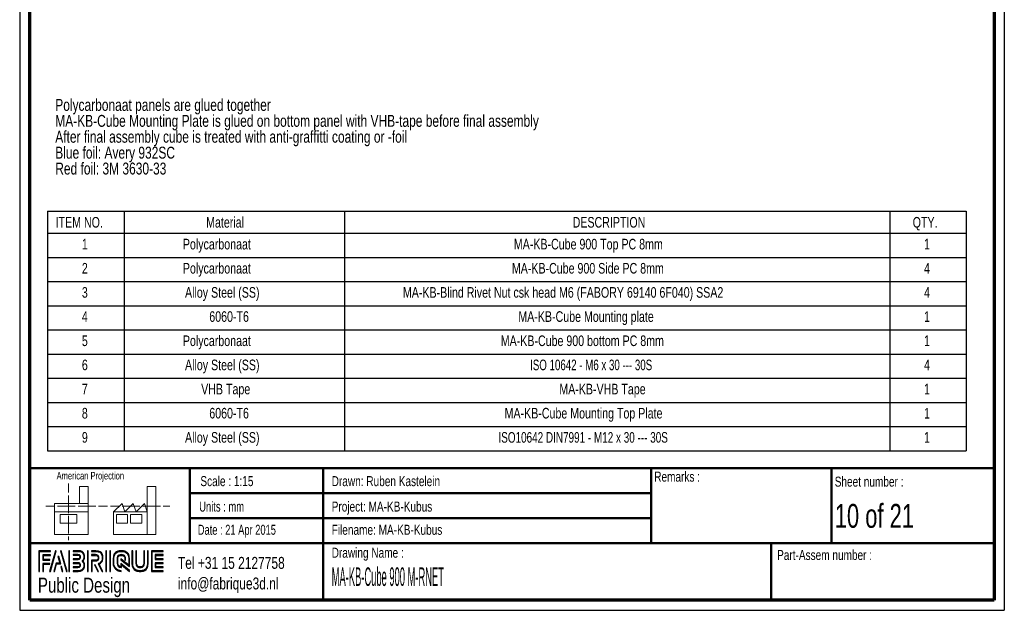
# Paper-space layout 'MA-KB-Cube' of a CAD drawing. Header units: millimetres. Extents: x 7 to 203, y 7 to 289.
# Tile 1 of 5: x 7 to 203, y 7 to 125. Entities that reach past the tile are written whole.
import ezdxf

# ---------------------------------------------------------------- set-up
doc = ezdxf.new("R2010")
doc.units = ezdxf.units.MM
for name, color, linetype in [('FORMAT', 7, 'Continuous'), ('LAYER1', 7, 'Continuous'), ('LAYER2', 7, 'Continuous'), ('LOGO', 7, 'Continuous')]:
    doc.layers.add(name, color=color, linetype=linetype)
doc.styles.add('SLDTEXTSTYLE0', font='TXT', dxfattribs={"width": 0.7})
doc.styles.add('SLDTEXTSTYLE1', font='TXT', dxfattribs={"width": 0.75})
doc.styles.add('SLDTEXTSTYLE12', font='TXT', dxfattribs={"width": 0.6875})
doc.styles.add('SLDTEXTSTYLE13', font='TXT', dxfattribs={"width": 0.685185})
doc.styles.add('SLDTEXTSTYLE3', font='TXT', dxfattribs={"width": 0.694444})
doc.styles.add('SLDTEXTSTYLE4', font='TXT', dxfattribs={"width": 0.37675})

# ---------------------------------------------------------------- blocks, each defined once
blk = doc.blocks.new('SW_TABLEANNOTATION_3')
at = {"layer": 'LOGO', "color": 0}
for p, q in [((0, 0), (0, -4.4)), ((0, 0), (15.27, 0)), ((15.27, 0), (15.27, -4.4)), ((15.27, 0), (59.25, 0)), ((59.25, 0), (59.25, -4.4)), ((59.25, 0), (168.08, 0)), ((168.08, 0), (168.08, -4.4)), ((168.08, 0), (183.35, 0)), ((183.35, 0), (183.35, -4.4)), ((0, -4.4), (15.27, -4.4)), ((0, -4.4), (0, -9.23)), ((15.27, -4.4), (59.25, -4.4)), ((15.27, -4.4), (15.27, -9.23)), ((59.25, -4.4), (168.08, -4.4)), ((59.25, -4.4), (59.25, -9.23)), ((168.08, -4.4), (183.35, -4.4)), ((168.08, -4.4), (168.08, -9.23)), ((183.35, -4.4), (183.35, -9.23)), ((0, -9.23), (0, -14.05)), ((0, -9.23), (15.27, -9.23)), ((15.27, -9.23), (15.27, -14.05)), ((15.27, -9.23), (59.25, -9.23)), ((59.25, -9.23), (59.25, -14.05)), ((59.25, -9.23), (168.08, -9.23)), ((168.08, -9.23), (168.08, -14.05)), ((168.08, -9.23), (183.35, -9.23)), ((183.35, -9.23), (183.35, -14.05)), ((0, -14.05), (0, -18.87)), ((0, -14.05), (15.27, -14.05)), ((15.27, -14.05), (15.27, -18.87)), ((15.27, -14.05), (59.25, -14.05)), ((59.25, -14.05), (59.25, -18.87)), ((59.25, -14.05), (168.08, -14.05)), ((168.08, -14.05), (168.08, -18.87)), ((168.08, -14.05), (183.35, -14.05)), ((183.35, -14.05), (183.35, -18.87)), ((0, -18.87), (0, -23.69)), ((0, -18.87), (15.27, -18.87)), ((15.27, -18.87), (15.27, -23.69)), ((15.27, -18.87), (59.25, -18.87)), ((59.25, -18.87), (59.25, -23.69)), ((59.25, -18.87), (168.08, -18.87)), ((168.08, -18.87), (168.08, -23.69)), ((168.08, -18.87), (183.35, -18.87)), ((183.35, -18.87), (183.35, -23.69)), ((0, -23.69), (0, -28.52)), ((0, -23.69), (15.27, -23.69)), ((15.27, -23.69), (15.27, -28.52)), ((15.27, -23.69), (59.25, -23.69)), ((59.25, -23.69), (59.25, -28.52)), ((59.25, -23.69), (168.08, -23.69)), ((168.08, -23.69), (168.08, -28.52)), ((168.08, -23.69), (183.35, -23.69)), ((183.35, -23.69), (183.35, -28.52)), ((0, -28.52), (0, -33.34)), ((0, -28.52), (15.27, -28.52)), ((15.27, -28.52), (15.27, -33.34)), ((15.27, -28.52), (59.25, -28.52)), ((59.25, -28.52), (59.25, -33.34)), ((59.25, -28.52), (168.08, -28.52)), ((168.08, -28.52), (168.08, -33.34)), ((168.08, -28.52), (183.35, -28.52)), ((183.35, -28.52), (183.35, -33.34)), ((0, -33.34), (0, -38.16)), ((0, -33.34), (15.27, -33.34)), ((15.27, -33.34), (15.27, -38.16)), ((15.27, -33.34), (59.25, -33.34)), ((59.25, -33.34), (59.25, -38.16)), ((59.25, -33.34), (168.08, -33.34)), ((168.08, -33.34), (168.08, -38.16)), ((168.08, -33.34), (183.35, -33.34)), ((183.35, -33.34), (183.35, -38.16)), ((0, -38.16), (0, -42.98)), ((0, -38.16), (15.27, -38.16)), ((15.27, -38.16), (15.27, -42.98)), ((15.27, -38.16), (59.25, -38.16)), ((59.25, -38.16), (59.25, -42.98)), ((59.25, -38.16), (168.08, -38.16)), ((168.08, -38.16), (168.08, -42.98)), ((168.08, -38.16), (183.35, -38.16)), ((183.35, -38.16), (183.35, -42.98)), ((0, -42.98), (0, -47.8)), ((0, -42.98), (15.27, -42.98)), ((15.27, -42.98), (15.27, -47.8)), ((15.27, -42.98), (59.25, -42.98)), ((59.25, -42.98), (59.25, -47.8)), ((59.25, -42.98), (168.08, -42.98)), ((168.08, -42.98), (168.08, -47.8)), ((168.08, -42.98), (183.35, -42.98)), ((183.35, -42.98), (183.35, -47.8)), ((0, -47.8), (15.27, -47.8)), ((15.27, -47.8), (59.25, -47.8)), ((59.25, -47.8), (168.08, -47.8)), ((168.08, -47.8), (183.35, -47.8))]:
    blk.add_line(p, q, dxfattribs=at)
at = {"layer": 'LOGO', "color": 0, "attachment_point": 1}
for s, insert, char_height, style in [('ITEM NO.', (1.61, -1.14), 2.117, 'SLDTEXTSTYLE1'), ('Material', (31.65, -1.14), 2.117, 'SLDTEXTSTYLE1'), ('DESCRIPTION', (104.8, -1.14), 2.1167, 'SLDTEXTSTYLE1'), ('QTY.', (172.66, -1.14), 2.117, 'SLDTEXTSTYLE1'), ('1', (6.85, -5.5), 2.12, 'SLDTEXTSTYLE1'), ('Polycarbonaat', (27.01, -5.5), 2.1167, 'SLDTEXTSTYLE1'), ('MA-KB-Cube 900 Top PC 8mm', (93.06, -5.5), 2.1167, 'SLDTEXTSTYLE1'), ('1', (174.93, -5.5), 2.12, 'SLDTEXTSTYLE1'), ('2', (6.85, -10.32), 2.12, 'SLDTEXTSTYLE1'), ('Polycarbonaat', (27.01, -10.32), 2.1167, 'SLDTEXTSTYLE1'), ('MA-KB-Cube 900 Side PC 8mm', (92.67, -10.32), 2.1167, 'SLDTEXTSTYLE1'), ('4', (174.93, -10.32), 2.12, 'SLDTEXTSTYLE1'), ('3', (6.85, -15.14), 2.12, 'SLDTEXTSTYLE1'), ('Alloy Steel (SS)', (27.44, -15.14), 2.1167, 'SLDTEXTSTYLE1'), ('MA-KB-Blind Rivet Nut csk head M6 (FABORY 69140 6F040) SSA2', (70.92, -15.14), 2.1167, 'SLDTEXTSTYLE1'), ('4', (174.93, -15.14), 2.12, 'SLDTEXTSTYLE1'), ('4', (6.85, -19.96), 2.12, 'SLDTEXTSTYLE1'), ('6060-T6', (32.28, -19.96), 2.117, 'SLDTEXTSTYLE1'), ('MA-KB-Cube Mounting plate', (93.96, -19.96), 2.1167, 'SLDTEXTSTYLE1'), ('1', (174.93, -19.96), 2.12, 'SLDTEXTSTYLE1'), ('5', (6.85, -24.79), 2.12, 'SLDTEXTSTYLE1'), ('Polycarbonaat', (27.01, -24.79), 2.1167, 'SLDTEXTSTYLE1'), ('MA-KB-Cube 900 bottom PC 8mm', (90.45, -24.79), 2.1167, 'SLDTEXTSTYLE1'), ('1', (174.93, -24.79), 2.12, 'SLDTEXTSTYLE1'), ('Alloy Steel (SS)', (27.44, -29.61), 2.1167, 'SLDTEXTSTYLE1'), ('6', (6.85, -29.61), 2.12, 'SLDTEXTSTYLE1'), ('ISO 10642 - M6 x 30 --- 30S', (96.31, -29.61), 2.1167, 'SLDTEXTSTYLE13'), ('4', (174.93, -29.61), 2.12, 'SLDTEXTSTYLE1'), ('7', (6.85, -34.43), 2.12, 'SLDTEXTSTYLE1'), ('VHB Tape', (30.66, -34.43), 2.117, 'SLDTEXTSTYLE1'), ('MA-KB-VHB Tape', (102.14, -34.43), 2.1167, 'SLDTEXTSTYLE1'), ('1', (174.93, -34.43), 2.12, 'SLDTEXTSTYLE1'), ('8', (6.85, -39.25), 2.12, 'SLDTEXTSTYLE1'), ('6060-T6', (32.28, -39.25), 2.117, 'SLDTEXTSTYLE1'), ('MA-KB-Cube Mounting Top Plate', (91.22, -39.25), 2.1167, 'SLDTEXTSTYLE1'), ('1', (174.93, -39.25), 2.12, 'SLDTEXTSTYLE1'), ('9', (6.85, -44.08), 2.12, 'SLDTEXTSTYLE1'), ('Alloy Steel (SS)', (27.44, -44.08), 2.1167, 'SLDTEXTSTYLE1'), ('ISO10642 DIN7991 - M12 x 30 --- 30S', (89.99, -44.08), 2.1167, 'SLDTEXTSTYLE0'), ('1', (174.93, -44.08), 2.12, 'SLDTEXTSTYLE1')]:
    blk.add_mtext(s, dxfattribs=dict(at, insert=insert, char_height=char_height, style=style))
blk = doc.blocks.new('SW_NOTE_0_92')
at = {"layer": 'LOGO', "color": 0, "char_height": 2.3813, "attachment_point": 1, "style": 'SLDTEXTSTYLE1'}
for s, insert in [('Polycarbonaat panels are glued together', (0, 3.07)), ('MA-KB-Cube Mounting Plate is glued on bottom panel with VHB-tape before final assembly', (0, -0.11)), ('After final assembly cube is treated with anti-graffitti coating or -foil', (0, -3.28)), ('Blue foil: Avery 932SC', (0, -6.46)), ('Red foil: 3M 3630-33', (0, -9.63))]:
    blk.add_mtext(s, dxfattribs=dict(at, insert=insert))

psp = doc.layouts.new('MA-KB-Cube')

# ---------------------------------------------------------------- hatches: boundary and pattern name
at = {"layer": 'LOGO'}
for points in [[(10.69, 15.13), (10.83, 15.13), (10.83, 19.12), (13.02, 19.12), (13.02, 19.26), (10.69, 19.26)], [(11.59, 17.51), (11.59, 18.34), (13.02, 18.34), (13.02, 18.48), (11.45, 18.48), (11.45, 17.37), (12.89, 17.37), (12.89, 17.51)], [(14.15, 19.28), (14.01, 19.28), (12.83, 15.16), (12.97, 15.16)], [(13.79, 15.16), (14.2, 16.67), (15.04, 16.67), (14.64, 18.16), (14.49, 18.16), (14.86, 16.81), (14.1, 16.81), (13.65, 15.16)], [(16.32, 15.16), (15.14, 19.28), (14.99, 19.28), (16.17, 15.16)], [(16.82, 15.16), (16.82, 19.28), (16.68, 19.28), (16.68, 15.16)], [(20.52, 15.16), (20.52, 19.28), (20.38, 19.28), (20.38, 15.16)], [(24.17, 15.16), (24.17, 19.28), (24.03, 19.28), (24.03, 15.16)], [(24.95, 15.16), (24.95, 19.28), (24.82, 19.28), (24.82, 15.16)], [(34.03, 17.68), (34.03, 18.36), (35.46, 18.36), (35.46, 18.5), (33.89, 18.5), (33.89, 17.54), (35.46, 17.54), (35.46, 17.68)], [(11.59, 15.13), (11.59, 16.59), (12.89, 16.59), (12.89, 16.73), (11.45, 16.73), (11.45, 15.13)], [(15.49, 15.16), (15.21, 16.14), (15.07, 16.14), (15.35, 15.16)], [(22.57, 15.16), (21.91, 16.5), (21.76, 16.5), (22.42, 15.16)], [(35.46, 15.94), (35.46, 16.08), (34.03, 16.08), (34.03, 16.76), (35.46, 16.76), (35.46, 16.9), (33.89, 16.9), (33.89, 15.94)]]:
    psp.add_hatch(color=7, dxfattribs=at).paths.add_polyline_path(points, flags=0)
h = psp.add_hatch(color=7, dxfattribs=at)
edge = h.paths.add_edge_path(flags=0)
edge.add_line((17.53, 15.16), (18.54, 15.16))
edge.add_spline(control_points=[(18.54, 15.16), (19.23, 15.16), (19.8, 15.72), (19.8, 16.42), (19.8, 16.71), (19.68, 16.99), (19.48, 17.22), (19.68, 17.45), (19.8, 17.73), (19.8, 18.02), (19.8, 18.72), (19.23, 19.28), (18.54, 19.28)], knot_values=[0, 0, 0, 0, 1, 2, 3, 4, 5, 6, 7, 8, 9, 10, 10, 10, 10], weights=[1, 1, 1, 1, 1, 1, 1, 1, 1, 1, 1, 1, 1], degree=3, periodic=0)
edge.add_line((18.54, 19.28), (17.53, 19.28))
edge.add_line((17.53, 19.28), (17.53, 19.15))
edge.add_line((17.53, 19.15), (18.54, 19.15))
edge.add_spline(control_points=[(18.54, 19.15), (19.16, 19.15), (19.66, 18.64), (19.66, 18.02), (19.66, 17.75), (19.55, 17.48), (19.34, 17.27)], knot_values=[0, 0, 0, 0, 1, 2, 3, 4, 4, 4, 4], weights=[1, 1, 1, 1, 1, 1, 1], degree=3, periodic=0)
edge.add_line((19.34, 17.27), (19.29, 17.22))
edge.add_line((19.29, 17.22), (19.34, 17.17))
edge.add_spline(control_points=[(19.34, 17.17), (19.55, 16.96), (19.66, 16.69), (19.66, 16.42), (19.66, 15.8), (19.16, 15.29), (18.54, 15.29)], knot_values=[0, 0, 0, 0, 1, 2, 3, 4, 4, 4, 4], weights=[1, 1, 1, 1, 1, 1, 1], degree=3, periodic=0)
edge.add_line((18.54, 15.29), (17.53, 15.29))
edge.add_line((17.53, 15.29), (17.53, 15.16))
h = psp.add_hatch(color=7, dxfattribs=at)
edge = h.paths.add_edge_path(flags=0)
edge.add_line((17.53, 17.54), (18.54, 17.54))
edge.add_spline(control_points=[(18.54, 17.54), (18.79, 17.57), (18.97, 17.78), (18.97, 18.02), (18.97, 18.29), (18.76, 18.51), (18.48, 18.51)], knot_values=[0, 0, 0, 0, 1, 2, 3, 4, 4, 4, 4], weights=[1, 1, 1, 1, 1, 1, 1], degree=3, periodic=0)
edge.add_line((18.48, 18.51), (17.53, 18.51))
edge.add_line((17.53, 18.51), (17.53, 18.37))
edge.add_line((17.53, 18.37), (18.48, 18.37))
edge.add_spline(control_points=[(18.48, 18.37), (18.68, 18.37), (18.83, 18.22), (18.83, 18.02), (18.83, 17.85), (18.7, 17.7), (18.53, 17.68)], knot_values=[0, 0, 0, 0, 1, 2, 3, 4, 4, 4, 4], weights=[1, 1, 1, 1, 1, 1, 1], degree=3, periodic=0)
edge.add_line((18.53, 17.68), (17.53, 17.68))
edge.add_line((17.53, 17.68), (17.53, 17.54))
h = psp.add_hatch(color=7, dxfattribs=at)
edge = h.paths.add_edge_path(flags=0)
edge.add_line((23.29, 15.16), (23.44, 15.16))
edge.add_line((23.44, 15.16), (22.72, 16.63))
edge.add_spline(control_points=[(22.72, 16.63), (23.18, 16.87), (23.47, 17.35), (23.47, 17.87), (23.47, 18.65), (22.84, 19.28), (22.06, 19.28)], knot_values=[0, 0, 0, 0, 1, 2, 3, 4, 4, 4, 4], weights=[1, 1, 1, 1, 1, 1, 1], degree=3, periodic=0)
edge.add_line((22.06, 19.28), (21.17, 19.28))
edge.add_line((21.17, 19.28), (21.17, 19.14))
edge.add_line((21.17, 19.14), (22.06, 19.14))
edge.add_spline(control_points=[(22.06, 19.14), (22.76, 19.14), (23.33, 18.57), (23.33, 17.87), (23.33, 17.38), (23.05, 16.93), (22.6, 16.72)], knot_values=[0, 0, 0, 0, 1, 2, 3, 4, 4, 4, 4], weights=[1, 1, 1, 1, 1, 1, 1], degree=3, periodic=0)
edge.add_line((22.6, 16.72), (22.54, 16.69))
edge.add_line((22.54, 16.69), (23.29, 15.16))
h = psp.add_hatch(color=7, dxfattribs=at)
edge = h.paths.add_edge_path(flags=0)
edge.add_line((21.17, 18.36), (22.01, 18.36))
edge.add_spline(control_points=[(22.01, 18.36), (22.28, 18.36), (22.49, 18.14), (22.49, 17.87), (22.49, 17.6), (22.28, 17.38), (22.01, 17.38)], knot_values=[0, 0, 0, 0, 1, 2, 3, 4, 4, 4, 4], weights=[1, 1, 1, 1, 1, 1, 1], degree=3, periodic=0)
edge.add_line((22.01, 17.38), (21.17, 17.38))
edge.add_line((21.17, 17.38), (21.17, 15.16))
edge.add_line((21.17, 15.16), (21.31, 15.16))
edge.add_line((21.31, 15.16), (21.31, 17.24))
edge.add_line((21.31, 17.24), (22.01, 17.24))
edge.add_spline(control_points=[(22.01, 17.24), (22.35, 17.24), (22.63, 17.52), (22.63, 17.87), (22.63, 18.22), (22.35, 18.5), (22.01, 18.5)], knot_values=[0, 0, 0, 0, 1, 2, 3, 4, 4, 4, 4], weights=[1, 1, 1, 1, 1, 1, 1], degree=3, periodic=0)
edge.add_line((22.01, 18.5), (21.17, 18.5))
edge.add_line((21.17, 18.5), (21.17, 18.36))
h = psp.add_hatch(color=7, dxfattribs=at)
edge = h.paths.add_edge_path(flags=0)
edge.add_line((28.76, 16.14), (28.76, 17.65))
edge.add_spline(control_points=[(28.76, 17.65), (28.76, 18.55), (28.03, 19.28), (27.13, 19.28), (26.23, 19.28), (25.5, 18.55), (25.5, 17.65)], knot_values=[0, 0, 0, 0, 1, 2, 3, 4, 4, 4, 4], weights=[1, 1, 1, 1, 1, 1, 1], degree=3, periodic=0)
edge.add_line((25.5, 17.65), (25.5, 16.79))
edge.add_spline(control_points=[(25.5, 16.79), (25.5, 15.89), (26.23, 15.16), (27.13, 15.16)], knot_values=[1, 1, 1, 1, 2, 2, 2, 2], weights=[1, 1, 1, 1], degree=3, periodic=0)
edge.add_line((27.13, 15.16), (27.13, 15.29))
edge.add_spline(control_points=[(27.13, 15.29), (26.31, 15.29), (25.64, 15.97), (25.64, 16.79)], knot_values=[3, 3, 3, 3, 4, 4, 4, 4], weights=[1, 1, 1, 1], degree=3, periodic=0)
edge.add_line((25.64, 16.79), (25.64, 17.65))
edge.add_spline(control_points=[(25.64, 17.65), (25.64, 18.47), (26.31, 19.14), (27.13, 19.14), (27.95, 19.14), (28.62, 18.47), (28.62, 17.65)], knot_values=[0, 0, 0, 0, 1, 2, 3, 4, 4, 4, 4], weights=[1, 1, 1, 1, 1, 1, 1], degree=3, periodic=0)
edge.add_spline(control_points=[(28.62, 17.65), (28.62, 16.65), (28.62, 16.42), (28.43, 16.57), (27.06, 17.64)], knot_values=[0, 0, 0, 0, 1, 2, 2, 2, 2], weights=[1, 1, 1, 1, 1], degree=3, periodic=0)
edge.add_line((27.06, 17.64), (27.06, 17.47))
edge.add_line((27.06, 17.47), (28.76, 16.14))
h = psp.add_hatch(color=7, dxfattribs=at)
edge = h.paths.add_edge_path(flags=0)
edge.add_line((28.76, 15.16), (28.76, 15.35))
edge.add_line((28.76, 15.35), (27.06, 16.72))
edge.add_line((27.06, 16.72), (27.06, 16.09))
edge.add_spline(control_points=[(27.06, 16.09), (26.7, 16.13), (26.42, 16.42), (26.42, 16.79)], knot_values=[0, 0, 0, 0, 1, 1, 1, 1], weights=[1, 1, 1, 1], degree=3, periodic=0)
edge.add_line((26.42, 16.79), (26.42, 17.65))
edge.add_spline(control_points=[(26.42, 17.65), (26.42, 18.04), (26.74, 18.36), (27.13, 18.36), (27.52, 18.36), (27.84, 18.04), (27.84, 17.65)], knot_values=[0, 0, 0, 0, 1, 2, 3, 4, 4, 4, 4], weights=[1, 1, 1, 1, 1, 1, 1], degree=3, periodic=0)
edge.add_line((27.84, 17.65), (27.84, 17.41))
edge.add_line((27.84, 17.41), (27.98, 17.41))
edge.add_line((27.98, 17.41), (27.98, 17.65))
edge.add_spline(control_points=[(27.98, 17.65), (27.98, 18.12), (27.6, 18.5), (27.13, 18.5), (26.66, 18.5), (26.28, 18.12), (26.28, 17.65)], knot_values=[0, 0, 0, 0, 1, 2, 3, 4, 4, 4, 4], weights=[1, 1, 1, 1, 1, 1, 1], degree=3, periodic=0)
edge.add_line((26.28, 17.65), (26.28, 16.79))
edge.add_spline(control_points=[(26.28, 16.79), (26.28, 16.32), (26.66, 15.94), (27.13, 15.94)], knot_values=[0, 0, 0, 0, 1, 1, 1, 1], weights=[1, 1, 1, 1], degree=3, periodic=0)
edge.add_line((27.13, 15.94), (27.2, 15.94))
edge.add_line((27.2, 15.94), (27.2, 16.44))
edge.add_line((27.2, 16.44), (28.76, 15.16))
h = psp.add_hatch(color=7, dxfattribs=at)
edge = h.paths.add_edge_path(flags=0)
edge.add_line((29.26, 19.28), (29.26, 16.79))
edge.add_spline(control_points=[(29.26, 16.79), (29.26, 15.89), (29.99, 15.16), (30.89, 15.16), (31.79, 15.16), (32.52, 15.89), (32.52, 16.79)], knot_values=[0, 0, 0, 0, 1, 2, 3, 4, 4, 4, 4], weights=[1, 1, 1, 1, 1, 1, 1], degree=3, periodic=0)
edge.add_line((32.52, 16.79), (32.52, 19.28))
edge.add_line((32.52, 19.28), (32.38, 19.28))
edge.add_line((32.38, 19.28), (32.38, 16.79))
edge.add_spline(control_points=[(32.38, 16.79), (32.38, 15.97), (31.71, 15.29), (30.89, 15.29), (30.07, 15.29), (29.4, 15.97), (29.4, 16.79)], knot_values=[0, 0, 0, 0, 1, 2, 3, 4, 4, 4, 4], weights=[1, 1, 1, 1, 1, 1, 1], degree=3, periodic=0)
edge.add_line((29.4, 16.79), (29.4, 19.28))
edge.add_line((29.4, 19.28), (29.26, 19.28))
h = psp.add_hatch(color=7, dxfattribs=at)
edge = h.paths.add_edge_path(flags=0)
edge.add_line((30.04, 19.28), (30.04, 16.79))
edge.add_spline(control_points=[(30.04, 16.79), (30.04, 16.32), (30.42, 15.94), (30.89, 15.94), (31.36, 15.94), (31.74, 16.32), (31.74, 16.79)], knot_values=[0, 0, 0, 0, 1, 2, 3, 4, 4, 4, 4], weights=[1, 1, 1, 1, 1, 1, 1], degree=3, periodic=0)
edge.add_line((31.74, 16.79), (31.74, 19.28))
edge.add_line((31.74, 19.28), (31.6, 19.28))
edge.add_line((31.6, 19.28), (31.6, 16.79))
edge.add_spline(control_points=[(31.6, 16.79), (31.6, 16.4), (31.28, 16.08), (30.89, 16.08), (30.5, 16.08), (30.18, 16.4), (30.18, 16.79)], knot_values=[0, 0, 0, 0, 1, 2, 3, 4, 4, 4, 4], weights=[1, 1, 1, 1, 1, 1, 1], degree=3, periodic=0)
edge.add_line((30.18, 16.79), (30.18, 19.28))
edge.add_line((30.18, 19.28), (30.04, 19.28))
h = psp.add_hatch(color=7, dxfattribs=at)
edge = h.paths.add_edge_path(flags=0)
edge.add_line((35.46, 15.16), (35.46, 15.29))
edge.add_spline(control_points=[(35.46, 15.29), (33.4, 15.29), (33.27, 15.29), (33.27, 15.42), (33.27, 19.01), (33.27, 19.14)], knot_values=[0, 0, 0, 0, 1, 2, 3, 3, 3, 3], weights=[1, 1, 1, 1, 1, 1], degree=3, periodic=0)
edge.add_line((33.27, 19.14), (35.46, 19.14))
edge.add_line((35.46, 19.14), (35.46, 19.28))
edge.add_line((35.46, 19.28), (33.13, 19.28))
edge.add_line((33.13, 19.28), (33.13, 15.16))
edge.add_line((33.13, 15.16), (35.46, 15.16))
h = psp.add_hatch(color=7, dxfattribs=at)
edge = h.paths.add_edge_path(flags=0)
edge.add_line((17.53, 15.93), (18.48, 15.93))
edge.add_spline(control_points=[(18.48, 15.93), (18.75, 15.93), (18.97, 16.15), (18.97, 16.42), (18.97, 16.69), (18.76, 16.9), (18.48, 16.9), (18.48, 16.9), (17.53, 16.9)], knot_values=[0, 0, 0, 0, 1, 2, 3, 4, 5, 6, 6, 6, 6], weights=[1, 1, 1, 1, 1, 1, 1, 1, 1], degree=3, periodic=0)
edge.add_line((17.53, 16.9), (17.53, 16.76))
edge.add_line((17.53, 16.76), (18.48, 16.76))
edge.add_spline(control_points=[(18.48, 16.76), (18.68, 16.76), (18.83, 16.61), (18.83, 16.42), (18.83, 16.22), (18.68, 16.07), (18.48, 16.07)], knot_values=[0, 0, 0, 0, 1, 2, 3, 4, 4, 4, 4], weights=[1, 1, 1, 1, 1, 1, 1], degree=3, periodic=0)
edge.add_line((18.48, 16.07), (17.53, 16.07))
edge.add_line((17.53, 16.07), (17.53, 15.93))

# ---------------------------------------------------------------- linework, layer by layer
at = {"color": 7, "linetype": 'Continuous', "lineweight": 18}
for p, q in [((16.58, 32.68), (16.58, 30.92)), ((20.5, 32.11), (18.82, 32.11)), ((18.82, 32.11), (18.82, 28.74)), ((20.5, 27.05), (20.5, 32.11)), ((32.32, 27.05), (32.32, 32.12)), ((32.32, 32.12), (34, 32.12)), ((34, 32.12), (34, 22.55)), ((16.58, 30.33), (16.58, 28.57)), ((12.09, 28.18), (13.84, 28.18)), ((13.77, 28.74), (13.77, 27.05)), ((13.77, 28.74), (20.5, 28.74)), ((14.42, 28.18), (16.18, 28.18)), ((16.18, 28.18), (17.93, 28.18)), ((16.58, 28.57), (16.58, 26.81)), ((18.52, 28.18), (20.27, 28.18)), ((20.27, 28.18), (22.03, 28.18)), ((22.61, 28.18), (24.37, 28.18)), ((24.98, 28.18), (26.73, 28.18)), ((25.59, 27.05), (27.27, 28.74)), ((27.27, 28.74), (27.84, 27.05)), ((27.32, 28.18), (29.07, 28.18)), ((27.84, 27.05), (29.52, 28.74)), ((29.07, 28.18), (30.83, 28.18)), ((29.52, 28.74), (30.08, 27.05)), ((30.08, 27.05), (31.76, 28.74)), ((31.41, 28.18), (33.17, 28.18)), ((31.76, 28.74), (32.32, 27.05)), ((33.17, 28.18), (34.92, 28.18)), ((35.51, 28.18), (36.81, 28.18)), ((13.77, 27.05), (20.5, 27.05)), ((13.77, 27.05), (13.77, 22.55)), ((14.9, 26.49), (18.26, 26.49)), ((14.9, 24.8), (14.9, 26.49)), ((16.58, 26.22), (16.58, 24.46)), ((18.26, 26.49), (18.26, 24.8)), ((20.5, 27.05), (20.5, 22.55)), ((32.32, 27.05), (25.59, 27.05)), ((25.59, 27.05), (25.59, 22.55)), ((26.15, 26.49), (28.4, 26.49)), ((26.15, 24.81), (26.15, 26.49)), ((28.4, 26.49), (28.4, 24.81)), ((28.96, 26.49), (31.2, 26.49)), ((28.96, 24.81), (28.96, 26.49)), ((31.2, 26.49), (31.2, 24.81)), ((32.32, 27.05), (32.32, 22.55)), ((18.26, 24.8), (14.9, 24.8)), ((16.58, 24.46), (16.58, 22.7)), ((28.4, 24.81), (26.15, 24.81)), ((31.2, 24.81), (28.96, 24.81)), ((13.77, 22.55), (20.5, 22.55)), ((16.58, 22.11), (16.58, 21.42)), ((25.59, 22.55), (32.32, 22.55)), ((32.32, 22.55), (34, 22.55))]:
    psp.add_line(p, q, dxfattribs=at)
at = {"layer": 'LAYER1', "lineweight": 50}
for p, q in [((8.85, 35.78), (201.35, 35.78)), ((40.81, 35.78), (40.81, 20.78)), ((67.43, 35.78), (67.43, 9.39)), ((132.85, 35.78), (132.85, 20.78)), ((168.85, 20.78), (168.85, 35.78)), ((40.81, 30.78), (132.85, 30.78)), ((40.81, 25.78), (132.85, 25.78)), ((8.85, 20.78), (201.35, 20.78)), ((156.81, 9.39), (156.81, 20.78))]:
    psp.add_line(p, q, dxfattribs=at)
at = {"layer": 'LAYER2', "lineweight": 70}
for p, q in [((8.85, 9.39), (8.85, 287.7)), ((201.35, 287.7), (201.35, 9.39)), ((201.35, 9.39), (8.85, 9.39))]:
    psp.add_line(p, q, dxfattribs=at)
at = {"layer": 'LOGO'}
for p, q in [((6.85, 289.02), (6.85, 7.39)), ((203.35, 289.02), (203.35, 7.39)), ((6.85, 7.39), (203.35, 7.39))]:
    psp.add_line(p, q, dxfattribs=at)
at = {"layer": 'LOGO', "color": 7, "linetype": 'Continuous', "lineweight": 25}
for p, q in [((13.02, 19.26), (10.69, 19.26)), ((14.01, 19.28), (12.83, 15.16)), ((12.97, 15.16), (14.15, 19.28))]:
    psp.add_line(p, q, dxfattribs=at)
at = {"layer": 'LOGO', "color": 7, "lineweight": 25}
for p, q in [((10.69, 19.26), (10.69, 15.13)), ((10.83, 19.12), (13.02, 19.12)), ((10.83, 15.13), (10.83, 19.12)), ((13.02, 18.48), (11.45, 18.48)), ((11.45, 18.48), (11.45, 17.37)), ((11.59, 17.51), (11.59, 18.34)), ((11.59, 18.34), (13.02, 18.34)), ((13.02, 19.12), (13.02, 19.26)), ((13.02, 18.34), (13.02, 18.48)), ((14.15, 19.28), (14.01, 19.28)), ((14.64, 18.16), (14.49, 18.16)), ((14.49, 18.16), (14.86, 16.81)), ((15.04, 16.67), (14.64, 18.16)), ((14.99, 19.28), (16.17, 15.16)), ((15.14, 19.28), (14.99, 19.28)), ((16.32, 15.16), (15.14, 19.28)), ((16.68, 19.28), (16.68, 15.16)), ((16.82, 19.28), (16.68, 19.28)), ((16.82, 15.16), (16.82, 19.28)), ((17.53, 19.28), (17.53, 19.15)), ((18.54, 19.28), (17.53, 19.28)), ((17.53, 19.15), (18.54, 19.15)), ((17.53, 18.51), (17.53, 18.37)), ((18.48, 18.51), (17.53, 18.51)), ((17.53, 18.37), (18.48, 18.37)), ((20.38, 19.28), (20.38, 15.16)), ((20.52, 19.28), (20.38, 19.28)), ((20.52, 15.16), (20.52, 19.28)), ((22.06, 19.28), (21.17, 19.28)), ((21.17, 19.28), (21.17, 19.14)), ((21.17, 19.14), (22.06, 19.14)), ((22.01, 18.5), (21.17, 18.5)), ((21.17, 18.5), (21.17, 18.36)), ((22.01, 18.5), (21.17, 18.5)), ((21.17, 18.5), (21.17, 18.36)), ((21.17, 18.36), (22.01, 18.36)), ((21.17, 18.36), (22.01, 18.36)), ((24.03, 19.28), (24.03, 15.16)), ((24.17, 19.28), (24.03, 19.28)), ((24.17, 15.16), (24.17, 19.28)), ((24.82, 19.28), (24.82, 15.16)), ((24.95, 19.28), (24.82, 19.28)), ((24.95, 15.16), (24.95, 19.28)), ((29.4, 19.28), (29.26, 19.28)), ((29.26, 19.28), (29.26, 16.79)), ((29.4, 19.28), (29.26, 19.28)), ((29.26, 19.28), (29.26, 16.79)), ((29.4, 16.79), (29.4, 19.28)), ((29.4, 16.79), (29.4, 19.28)), ((30.18, 19.28), (30.04, 19.28)), ((30.04, 19.28), (30.04, 16.79)), ((30.18, 19.28), (30.04, 19.28)), ((30.04, 19.28), (30.04, 16.79)), ((30.18, 16.79), (30.18, 19.28)), ((30.18, 16.79), (30.18, 19.28)), ((31.6, 19.28), (31.6, 16.79)), ((31.74, 19.28), (31.6, 19.28)), ((31.6, 19.28), (31.6, 16.79)), ((31.74, 19.28), (31.6, 19.28)), ((31.74, 16.79), (31.74, 19.28)), ((31.74, 16.79), (31.74, 19.28)), ((32.38, 19.28), (32.38, 16.79)), ((32.52, 19.28), (32.38, 19.28)), ((32.38, 19.28), (32.38, 16.79)), ((32.52, 19.28), (32.38, 19.28)), ((32.52, 16.79), (32.52, 19.28)), ((32.52, 16.79), (32.52, 19.28)), ((35.46, 19.28), (33.13, 19.28)), ((33.13, 19.28), (33.13, 15.16)), ((35.46, 19.28), (33.13, 19.28)), ((33.13, 19.28), (33.13, 15.16)), ((33.27, 19.14), (35.46, 19.14)), ((33.27, 19.14), (35.46, 19.14)), ((35.46, 18.5), (33.89, 18.5)), ((33.89, 18.5), (33.89, 17.54)), ((35.46, 18.5), (33.89, 18.5)), ((33.89, 18.5), (33.89, 17.54)), ((34.03, 17.68), (34.03, 18.36)), ((34.03, 18.36), (35.46, 18.36)), ((34.03, 17.68), (34.03, 18.36)), ((34.03, 18.36), (35.46, 18.36)), ((35.46, 19.14), (35.46, 19.28)), ((35.46, 19.14), (35.46, 19.28)), ((35.46, 18.36), (35.46, 18.5)), ((35.46, 18.36), (35.46, 18.5)), ((11.45, 17.37), (12.89, 17.37)), ((12.89, 16.73), (11.45, 16.73)), ((11.45, 16.73), (11.45, 15.13)), ((12.89, 17.51), (11.59, 17.51)), ((11.59, 15.13), (11.59, 16.59)), ((11.59, 16.59), (12.89, 16.59)), ((12.89, 17.37), (12.89, 17.51)), ((12.89, 16.59), (12.89, 16.73)), ((14.1, 16.81), (13.65, 15.16)), ((13.79, 15.16), (14.2, 16.67)), ((14.86, 16.81), (14.1, 16.81)), ((15.07, 16.14), (15.35, 15.16)), ((15.21, 16.14), (15.07, 16.14)), ((15.49, 15.16), (15.21, 16.14)), ((18.53, 17.68), (17.53, 17.68)), ((17.53, 17.68), (17.53, 17.54)), ((17.53, 17.54), (18.54, 17.54)), ((17.53, 16.9), (17.53, 16.76)), ((17.53, 16.76), (18.48, 16.76)), ((18.48, 16.07), (17.53, 16.07)), ((17.53, 16.07), (17.53, 15.93)), ((17.53, 15.93), (18.48, 15.93)), ((19.34, 17.27), (19.29, 17.22)), ((19.29, 17.22), (19.34, 17.17)), ((22.01, 17.38), (21.17, 17.38)), ((21.17, 17.38), (21.17, 15.16)), ((22.01, 17.38), (21.17, 17.38)), ((21.17, 17.38), (21.17, 15.16)), ((21.31, 15.16), (21.31, 17.24)), ((21.31, 17.24), (22.01, 17.24)), ((21.31, 15.16), (21.31, 17.24)), ((21.31, 17.24), (22.01, 17.24)), ((21.76, 16.5), (22.42, 15.16)), ((21.91, 16.5), (21.76, 16.5)), ((21.76, 16.5), (22.42, 15.16)), ((21.91, 16.5), (21.76, 16.5)), ((22.57, 15.16), (21.91, 16.5)), ((22.57, 15.16), (21.91, 16.5)), ((22.6, 16.72), (22.54, 16.69)), ((22.54, 16.69), (23.29, 15.16)), ((23.44, 15.16), (22.72, 16.63)), ((25.5, 17.65), (25.5, 16.79)), ((25.5, 17.65), (25.5, 16.79)), ((25.64, 16.79), (25.64, 17.65)), ((25.64, 16.79), (25.64, 17.65)), ((26.28, 17.65), (26.28, 16.79)), ((26.42, 16.79), (26.42, 17.65)), ((27.06, 17.64), (27.06, 17.47)), ((27.06, 17.64), (27.06, 17.47)), ((27.06, 17.47), (28.76, 16.14)), ((27.06, 17.47), (28.76, 16.14)), ((28.76, 15.35), (27.06, 16.72)), ((27.06, 16.72), (27.06, 16.09)), ((27.13, 15.94), (27.2, 15.94)), ((27.2, 15.94), (27.2, 16.44)), ((27.2, 16.44), (28.76, 15.16)), ((27.84, 17.65), (27.84, 17.41)), ((27.84, 17.41), (27.98, 17.41)), ((27.98, 17.41), (27.98, 17.65)), ((28.76, 16.14), (28.76, 17.65)), ((28.76, 16.14), (28.76, 17.65)), ((33.89, 17.54), (35.46, 17.54)), ((33.89, 17.54), (35.46, 17.54)), ((35.46, 16.9), (33.89, 16.9)), ((33.89, 16.9), (33.89, 15.94)), ((35.46, 16.9), (33.89, 16.9)), ((33.89, 16.9), (33.89, 15.94)), ((33.89, 15.94), (35.46, 15.94)), ((33.89, 15.94), (35.46, 15.94)), ((35.46, 17.68), (34.03, 17.68)), ((35.46, 17.68), (34.03, 17.68)), ((34.03, 16.08), (34.03, 16.76)), ((34.03, 16.76), (35.46, 16.76)), ((34.03, 16.08), (34.03, 16.76)), ((34.03, 16.76), (35.46, 16.76)), ((35.46, 16.08), (34.03, 16.08)), ((35.46, 16.08), (34.03, 16.08)), ((35.46, 17.54), (35.46, 17.68)), ((35.46, 17.54), (35.46, 17.68)), ((35.46, 16.76), (35.46, 16.9)), ((35.46, 16.76), (35.46, 16.9)), ((35.46, 15.94), (35.46, 16.08)), ((35.46, 15.94), (35.46, 16.08)), ((10.69, 15.13), (10.83, 15.13)), ((11.45, 15.13), (11.59, 15.13)), ((12.83, 15.16), (12.97, 15.16)), ((13.65, 15.16), (13.79, 15.16)), ((15.35, 15.16), (15.49, 15.16)), ((16.17, 15.16), (16.32, 15.16)), ((16.68, 15.16), (16.82, 15.16)), ((18.54, 15.29), (17.53, 15.29)), ((17.53, 15.29), (17.53, 15.16)), ((17.53, 15.16), (18.54, 15.16)), ((20.38, 15.16), (20.52, 15.16)), ((21.17, 15.16), (21.31, 15.16)), ((21.17, 15.16), (21.31, 15.16)), ((22.42, 15.16), (22.57, 15.16)), ((22.42, 15.16), (22.57, 15.16)), ((23.29, 15.16), (23.44, 15.16)), ((24.03, 15.16), (24.17, 15.16)), ((24.82, 15.16), (24.95, 15.16)), ((27.13, 15.16), (27.13, 15.29)), ((27.13, 15.16), (27.13, 15.29)), ((28.76, 15.16), (28.76, 15.35)), ((33.13, 15.16), (35.46, 15.16)), ((33.13, 15.16), (35.46, 15.16)), ((35.46, 15.16), (35.46, 15.29)), ((35.46, 15.16), (35.46, 15.29))]:
    psp.add_line(p, q, dxfattribs=at)
for points, degree in [([(18.54, 17.54), (18.79, 17.57), (18.97, 17.78), (18.97, 18.02), (18.97, 18.29), (18.76, 18.51), (18.48, 18.51)], 3), ([(18.48, 18.37), (18.68, 18.37), (18.83, 18.22), (18.83, 18.02), (18.83, 17.85), (18.7, 17.7), (18.53, 17.68)], 3), ([(18.54, 15.16), (19.23, 15.16), (19.8, 15.72), (19.8, 16.42), (19.8, 16.71), (19.68, 16.99), (19.48, 17.22), (19.68, 17.45), (19.8, 17.73), (19.8, 18.02), (19.8, 18.72), (19.23, 19.28), (18.54, 19.28)], 3), ([(18.54, 19.15), (19.16, 19.15), (19.66, 18.64), (19.66, 18.02), (19.66, 17.75), (19.55, 17.48), (19.34, 17.27)], 3), ([(22.01, 17.24), (22.35, 17.24), (22.63, 17.52), (22.63, 17.87), (22.63, 18.22), (22.35, 18.5), (22.01, 18.5)], 3), ([(22.01, 18.36), (22.28, 18.36), (22.49, 18.14), (22.49, 17.87), (22.49, 17.6), (22.28, 17.38), (22.01, 17.38)], 3), ([(22.72, 16.63), (23.18, 16.87), (23.47, 17.35), (23.47, 17.87), (23.47, 18.65), (22.84, 19.28), (22.06, 19.28)], 3), ([(22.06, 19.14), (22.76, 19.14), (23.33, 18.57), (23.33, 17.87), (23.33, 17.38), (23.05, 16.93), (22.6, 16.72)], 3), ([(28.76, 17.65), (28.76, 18.55), (28.03, 19.28), (27.13, 19.28), (26.23, 19.28), (25.5, 18.55), (25.5, 17.65)], 3), ([(25.64, 17.65), (25.64, 18.47), (26.31, 19.14), (27.13, 19.14), (27.95, 19.14), (28.62, 18.47), (28.62, 17.65)], 3), ([(27.98, 17.65), (27.98, 18.12), (27.6, 18.5), (27.13, 18.5), (26.66, 18.5), (26.28, 18.12), (26.28, 17.65)], 3), ([(26.42, 17.65), (26.42, 18.04), (26.74, 18.36), (27.13, 18.36), (27.52, 18.36), (27.84, 18.04), (27.84, 17.65)], 3), ([(35.46, 15.29), (33.4, 15.29), (33.27, 15.29), (33.27, 15.42), (33.27, 19.01), (33.27, 19.14)], 3), ([(14.2, 16.67), (14.29, 16.67), (15.04, 16.67)], 2), ([(18.48, 15.93), (18.75, 15.93), (18.97, 16.15), (18.97, 16.42), (18.97, 16.69), (18.76, 16.9), (18.48, 16.9), (18.48, 16.9), (17.53, 16.9)], 3), ([(18.48, 16.76), (18.68, 16.76), (18.83, 16.61), (18.83, 16.42), (18.83, 16.22), (18.68, 16.07), (18.48, 16.07)], 3), ([(19.34, 17.17), (19.55, 16.96), (19.66, 16.69), (19.66, 16.42), (19.66, 15.8), (19.16, 15.29), (18.54, 15.29)], 3), ([(25.5, 16.79), (25.5, 15.89), (26.23, 15.16), (27.13, 15.16)], 3), ([(25.5, 16.79), (25.5, 15.89), (26.23, 15.16), (27.13, 15.16)], 3), ([(27.13, 15.29), (26.31, 15.29), (25.64, 15.97), (25.64, 16.79)], 3), ([(27.13, 15.29), (26.31, 15.29), (25.64, 15.97), (25.64, 16.79)], 3), ([(26.28, 16.79), (26.28, 16.32), (26.66, 15.94), (27.13, 15.94)], 3), ([(27.06, 16.09), (26.7, 16.13), (26.42, 16.42), (26.42, 16.79)], 3), ([(28.62, 17.65), (28.62, 16.65), (28.62, 16.42), (28.43, 16.57), (27.06, 17.64)], 3), ([(29.26, 16.79), (29.26, 15.89), (29.99, 15.16), (30.89, 15.16), (31.79, 15.16), (32.52, 15.89), (32.52, 16.79)], 3), ([(32.38, 16.79), (32.38, 15.97), (31.71, 15.29), (30.89, 15.29), (30.07, 15.29), (29.4, 15.97), (29.4, 16.79)], 3), ([(30.04, 16.79), (30.04, 16.32), (30.42, 15.94), (30.89, 15.94), (31.36, 15.94), (31.74, 16.32), (31.74, 16.79)], 3), ([(31.6, 16.79), (31.6, 16.4), (31.28, 16.08), (30.89, 16.08), (30.5, 16.08), (30.18, 16.4), (30.18, 16.79)], 3)]:
    psp.add_open_spline(points, degree=degree, dxfattribs=at)

# ---------------------------------------------------------------- block references
at = {"layer": 'LOGO'}
for name, p in [('SW_NOTE_0_92', (13.95, 106.4)), ('SW_TABLEANNOTATION_3', (12.41, 87.05))]:
    psp.add_blockref(name, p, dxfattribs=at)

# ---------------------------------------------------------------- texts
at = {"layer": 'FORMAT', "color": 218, "insert": (69.12, 15.96), "char_height": 3.7042, "attachment_point": 1, "style": 'SLDTEXTSTYLE4'}
psp.add_mtext('MA-KB-Cube 900 M-RNET', dxfattribs=at)
at = {"layer": 'LAYER1', "attachment_point": 1}
for s, insert, char_height, style in [('American Projection', (14.22, 35.01), 1.5, 'SLDTEXTSTYLE1'), ('Scale : 1:15', (42.91, 34.18), 2, 'SLDTEXTSTYLE1'), ('Drawn: Ruben Kastelein', (69.12, 34.18), 2, 'SLDTEXTSTYLE1'), ('Remarks :', (133.49, 35.07), 2, 'SLDTEXTSTYLE1'), ('Sheet number :', (169.51, 34.08), 2, 'SLDTEXTSTYLE1'), ('Units : mm', (42.68, 29.1), 2, 'SLDTEXTSTYLE0'), ('Project: MA-KB-Kubus', (69.12, 29.1), 2, 'SLDTEXTSTYLE1'), ('Date : 21 Apr 2015', (42.4, 24.47), 2, 'SLDTEXTSTYLE3'), ('Filename: MA-KB-Kubus', (69.12, 24.47), 2, 'SLDTEXTSTYLE1'), ('Drawing Name :', (69.12, 19.89), 2, 'SLDTEXTSTYLE1'), ('Part-Assem number :', (158.01, 19.43), 2, 'SLDTEXTSTYLE1')]:
    psp.add_mtext(s, dxfattribs=dict(at, insert=insert, char_height=char_height, style=style))
at = {"layer": 'LOGO', "attachment_point": 1}
for s, insert, char_height, style in [('10 of 21', (169.51, 28.63), 4.763, 'SLDTEXTSTYLE12'), ('Tel +31 15 2127758', (38.43, 18.05), 2.3813, 'SLDTEXTSTYLE1'), ('Public Design', (10.49, 13.91), 3, 'SLDTEXTSTYLE1'), ('info@fabrique3d.nl', (38.43, 13.94), 2.3813, 'SLDTEXTSTYLE1')]:
    psp.add_mtext(s, dxfattribs=dict(at, insert=insert, char_height=char_height, style=style))

doc.saveas('drawing.dxf')
